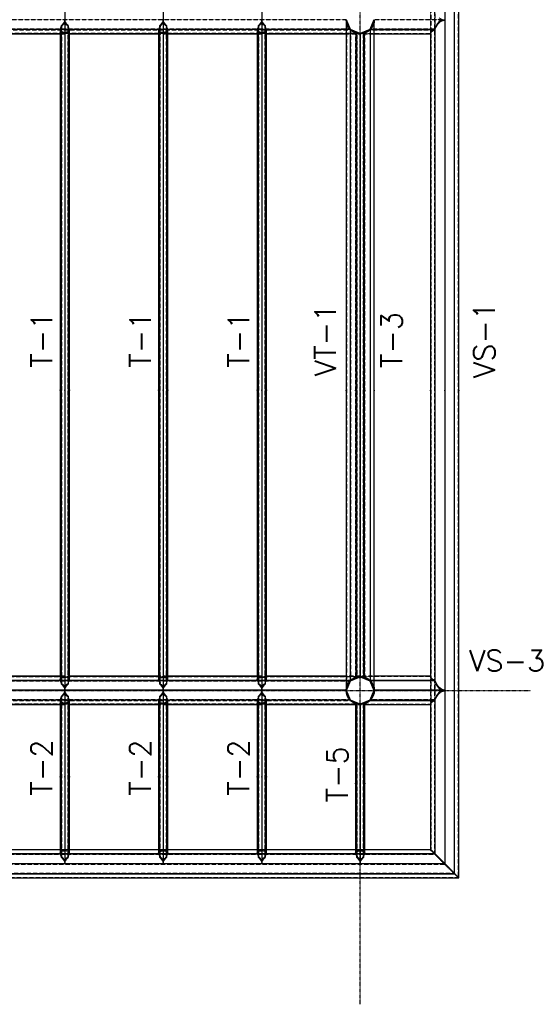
# Model space of a CAD drawing. Extents: x 463450 to 504470, y 98709 to 135344.
# Tile 17 of 20: x 479939 to 485435, y 119216 to 129712. Entities that reach past the tile are written whole.
import ezdxf
from ezdxf.enums import TextEntityAlignment as Align

# ---------------------------------------------------------------- set-up
doc = ezdxf.new("R2010")
doc.units = 0
doc.header["$LTSCALE"] = 10
doc.header["$MEASUREMENT"] = 0
doc.linetypes.add('DASHDOT', pattern=[1, 0.5, -0.25, 0, -0.25])
doc.linetypes.add('HIDDEN', pattern=[0.375, 0.25, -0.125])
doc.layers.get('0').update_dxf_attribs({"linetype": 'CONTINUOUS'})
for name, color, linetype in [('A', 2, 'DASHDOT'), ('FORIR', 4, 'CONTINUOUS'), ('G', 3, 'CONTINUOUS'), ('mark3d', 2, 'CONTINUOUS'), ('TR', 6, 'HIDDEN'), ('TXT1', 7, 'CONTINUOUS')]:
    doc.layers.add(name, color=color, linetype=linetype)
doc.styles.add('POS', font='ROMANS', dxfattribs={"width": 0.7})
doc.styles.get("Standard").update_dxf_attribs({"font": 'txt.shx', "width": 0.7, "oblique": 5})

# ---------------------------------------------------------------- blocks, each defined once
blk = doc.blocks.new('3D_INFOM')
blk.add_point((0, 0))
at = {"layer": 'FORIR', "flags": 1}
blk.add_attdef('MARK', (8, -4), '', height=5.26, dxfattribs=at)
blk = doc.blocks.new('3D_INFOTEXT')
blk.add_point((0, 0))
at = {"flags": 1}
for tag, p in [('MAR_PEZ', (7, 4)), ('POS_PEZ', (8, -4)), ('NOM_PRO', (8, -13)), ('LUN_PRO', (7, -22)), ('MAT_PRO', (8, -30)), ('HANDLE', (7, -39))]:
    blk.add_attdef(tag, p, '', height=5.26, dxfattribs=at)
blk = doc.blocks.new('mark3d1')
at = {"layer": 'mark3d', "color": 4, "style": 'POS'}
blk.add_attdef('MARK', text='', height=3, dxfattribs=at).set_placement((7.18, -1.23), align=Align.CENTER)

msp = doc.modelspace()

# ---------------------------------------------------------------- linework, layer by layer
at = {"layer": 'A'}
for p, q in [((483568.7, 119215.8), (483568.7, 134739.8)), ((464054.1, 122562.4), (485383.1, 122562.4))]:
    msp.add_line(p, q, dxfattribs=at)
at = {"layer": 'G'}
for p, q in [((484574.8, 120609.6), (484574.8, 131669.5)), ((484618.7, 120563.6), (484618.7, 131711.3)), ((480418.7, 131563.9), (480418.7, 122566.2)), ((481468.7, 131563.9), (481468.7, 122566.2)), ((482518.7, 131563.9), (482518.7, 122566.2)), ((484468.7, 131564.4), (484468.7, 120716.5)), ((480378.9, 129630.9), (480371.2, 129607.8)), ((480383.3, 129651.1), (480378.9, 129630.9)), ((480391, 129657.1), (480383.3, 129651.1)), ((480383.3, 122628.4), (480383.3, 129651.1)), ((480411.6, 129685.4), (480391, 129657.1)), ((480418.6, 129714.7), (480411.6, 129685.4)), ((480425.8, 129685.4), (480418.8, 129714.7)), ((480446.4, 129657.1), (480425.8, 129685.4)), ((480454.1, 129651.1), (480446.4, 129657.1)), ((480458.5, 129630.9), (480454.1, 129651.1)), ((480454.1, 129651.1), (480454.1, 122628.4)), ((480466.2, 129607.8), (480458.5, 129630.9)), ((481428.9, 129630.9), (481421.2, 129607.8)), ((481433.3, 129651.1), (481428.9, 129630.9)), ((481441, 129657.1), (481433.3, 129651.1)), ((481433.3, 122628.4), (481433.3, 129651.1)), ((481461.6, 129685.4), (481441, 129657.1)), ((481468.6, 129714.7), (481461.6, 129685.4)), ((481475.8, 129685.4), (481468.8, 129714.7)), ((481496.4, 129657.1), (481475.8, 129685.4)), ((481504.1, 129651.1), (481496.4, 129657.1)), ((481508.5, 129630.9), (481504.1, 129651.1)), ((481504.1, 129651.1), (481504.1, 122628.4)), ((481516.2, 129607.8), (481508.5, 129630.9)), ((482478.9, 129630.9), (482471.2, 129607.8)), ((482483.3, 129651.1), (482478.9, 129630.9)), ((482491, 129657.1), (482483.3, 129651.1)), ((482483.3, 122628.4), (482483.3, 129651.1)), ((482511.6, 129685.4), (482491, 129657.1)), ((482518.6, 129714.7), (482511.6, 129685.4)), ((482525.8, 129685.4), (482518.8, 129714.7)), ((482546.4, 129657.1), (482525.8, 129685.4)), ((482554.1, 129651.1), (482546.4, 129657.1)), ((482558.5, 129630.9), (482554.1, 129651.1)), ((482554.1, 129651.1), (482554.1, 122628.4)), ((482566.2, 129607.8), (482558.5, 129630.9)), ((483418.7, 129711.7), (483462.6, 129605.6)), ((483421.6, 129682.4), (483418.7, 129711.7)), ((483418.7, 129711.7), (483418.7, 122562.4)), ((483430.1, 129654.3), (483421.6, 129682.4)), ((483465.3, 129608.3), (483422.4, 129711.7)), ((483444, 129628.4), (483430.1, 129654.3)), ((483462.6, 129605.6), (483444, 129628.4)), ((483714.9, 129711.7), (483672.1, 129608.3)), ((483674.8, 129605.6), (483718.7, 129711.7)), ((483693.4, 129628.4), (483674.8, 129605.6)), ((483707.3, 129654.3), (483693.4, 129628.4)), ((483715.8, 129682.4), (483707.3, 129654.3)), ((483718.7, 129711.7), (483715.8, 129682.4)), ((483718.7, 122562.4), (483718.7, 129711.7)), ((484362.6, 129607.9), (484385.4, 129653.3)), ((484385.4, 129653.3), (484411.3, 129687.1)), ((484411.3, 129687.1), (484439.4, 129707.8)), ((484439.4, 129707.8), (484468.2, 129714.7)), ((483418.7, 129607.8), (468916.2, 129607.8)), ((479418.7, 129561.8), (480368.7, 129561.8)), ((480371.2, 129607.8), (480368.7, 129602.8)), ((480368.7, 129602.8), (480368.7, 122675.3)), ((480468.7, 129602.8), (480466.2, 129607.8)), ((480468.7, 122675.3), (480468.7, 129602.8)), ((480468.7, 129561.8), (481418.7, 129561.8)), ((481421.2, 129607.8), (481418.7, 129602.8)), ((481418.7, 129602.8), (481418.7, 122675.3)), ((481518.7, 129602.8), (481516.2, 129607.8)), ((481518.7, 122675.3), (481518.7, 129602.8)), ((481518.7, 129561.8), (482468.7, 129561.8)), ((482471.2, 129607.8), (482468.7, 129602.8)), ((482468.7, 129602.8), (482468.7, 122675.3)), ((482568.7, 129602.8), (482566.2, 129607.8)), ((482568.7, 122675.3), (482568.7, 129602.8)), ((482568.7, 129561.8), (483418.7, 129561.8)), ((483462.6, 129605.6), (483567.9, 129562)), ((483485.4, 129587), (483462.6, 129605.6)), ((483462.6, 129605.6), (483462.6, 122668)), ((483568.7, 129565.5), (483465.3, 129608.3)), ((483511.3, 129573.1), (483485.4, 129587)), ((483539.4, 129564.6), (483511.3, 129573.1)), ((483568.7, 129561.7), (483539.4, 129564.6)), ((483567.9, 129562), (483568.7, 129561.7)), ((483569.5, 129562), (483567.9, 129562)), ((483672.1, 129608.3), (483568.7, 129565.5)), ((483598, 129564.6), (483568.7, 129561.7)), ((483568.7, 129561.7), (483569.5, 129562)), ((483568.7, 129561.7), (483568.7, 122712)), ((483569.5, 129562), (483674.8, 129605.6)), ((483626.1, 129573.1), (483598, 129564.6)), ((483652, 129587), (483626.1, 129573.1)), ((483674.8, 129605.6), (483652, 129587)), ((483674.8, 129605.6), (483674.8, 122668)), ((484362.6, 129607.8), (483718.7, 129607.8)), ((483718.7, 129561.8), (484318.7, 129561.8)), ((484318.7, 129561.8), (484321.6, 129574.5)), ((484318.7, 129561.8), (484318.7, 122712.3)), ((484321.6, 129574.5), (484330.1, 129586.7)), ((484330.1, 129586.7), (484344, 129598)), ((484344, 129598), (484362.6, 129607.8)), ((484362.6, 129607.8), (484362.6, 129607.9)), ((484362.6, 129607.9), (484362.6, 122670.4)), ((480368.7, 122712.3), (479418.7, 122712.3)), ((481418.7, 122712.3), (480468.7, 122712.3)), ((482468.7, 122712.3), (481518.7, 122712.3)), ((483418.7, 122712.3), (482568.7, 122712.3)), ((483568.7, 122712), (483462.6, 122668)), ((483465.3, 122665.4), (483568.7, 122708.2)), ((483485.4, 122686.7), (483511.3, 122700.6)), ((483511.3, 122700.6), (483539.4, 122709.1)), ((483539.4, 122709.1), (483568.7, 122712)), ((483674.8, 122668), (483568.7, 122712)), ((483568.7, 122712), (483598, 122709.1)), ((483568.7, 122708.2), (483672.1, 122665.4)), ((483598, 122709.1), (483626.1, 122700.6)), ((483626.1, 122700.6), (483652, 122686.7)), ((484318.7, 122712.3), (483718.7, 122712.3)), ((484321.6, 122700.8), (484318.7, 122712.3)), ((484330.1, 122689.7), (484321.6, 122700.8)), ((479416.2, 122670.5), (480371.2, 122670.5)), ((480368.7, 122675.3), (480371.2, 122670.5)), ((480371.2, 122670.5), (480378.9, 122648.2)), ((480378.9, 122648.2), (480383.3, 122628.4)), ((480383.3, 122628.4), (480391, 122622.5)), ((480391, 122622.5), (480411.6, 122594.6)), ((480411.6, 122594.6), (480418.4, 122566.2)), ((480419, 122566.2), (480425.8, 122594.6)), ((480425.8, 122594.6), (480446.4, 122622.5)), ((480446.4, 122622.5), (480454.1, 122628.4)), ((480454.1, 122628.4), (480458.5, 122648.2)), ((480458.5, 122648.2), (480466.2, 122670.5)), ((480466.2, 122670.5), (480468.7, 122675.3)), ((480466.2, 122670.5), (481421.2, 122670.5)), ((481418.7, 122675.3), (481421.2, 122670.5)), ((481421.2, 122670.5), (481428.9, 122648.2)), ((481428.9, 122648.2), (481433.3, 122628.4)), ((481433.3, 122628.4), (481441, 122622.5)), ((481441, 122622.5), (481461.6, 122594.6)), ((481461.6, 122594.6), (481468.4, 122566.2)), ((481469, 122566.2), (481475.8, 122594.6)), ((481475.8, 122594.6), (481496.4, 122622.5)), ((481496.4, 122622.5), (481504.1, 122628.4)), ((481504.1, 122628.4), (481508.5, 122648.2)), ((481508.5, 122648.2), (481516.2, 122670.5)), ((481516.2, 122670.5), (481518.7, 122675.3)), ((481516.2, 122670.5), (482471.2, 122670.5)), ((482468.7, 122675.3), (482471.2, 122670.5)), ((482471.2, 122670.5), (482478.9, 122648.2)), ((482478.9, 122648.2), (482483.3, 122628.4)), ((482483.3, 122628.4), (482491, 122622.5)), ((482491, 122622.5), (482511.6, 122594.6)), ((482511.6, 122594.6), (482518.4, 122566.2)), ((482519, 122566.2), (482525.8, 122594.6)), ((482525.8, 122594.6), (482546.4, 122622.5)), ((482546.4, 122622.5), (482554.1, 122628.4)), ((482554.1, 122628.4), (482558.5, 122648.2)), ((482558.5, 122648.2), (482566.2, 122670.5)), ((482566.2, 122670.5), (482568.7, 122675.3)), ((482566.2, 122670.5), (483418.7, 122670.5)), ((483462.6, 122668), (483418.9, 122562.4)), ((483421.6, 122591.2), (483430.1, 122619.4)), ((483422.4, 122562), (483465.3, 122665.4)), ((483430.1, 122619.4), (483444, 122645.3)), ((483444, 122645.3), (483462.6, 122668)), ((483462.6, 122668), (483485.4, 122686.7)), ((483652, 122686.7), (483674.8, 122668)), ((483672.1, 122665.4), (483714.8, 122562.4)), ((483718.7, 122562), (483674.8, 122668)), ((483674.8, 122668), (483693.4, 122645.3)), ((483693.4, 122645.3), (483707.3, 122619.4)), ((483707.3, 122619.4), (483715.8, 122591.2)), ((483718.7, 122670.5), (484362.6, 122670.5)), ((484344, 122679.5), (484330.1, 122689.7)), ((484362.6, 122670.5), (484344, 122679.5)), ((484362.6, 122670.4), (484362.6, 122670.5)), ((484385.4, 122625.8), (484362.6, 122670.4)), ((484411.3, 122592.6), (484385.4, 122625.8)), ((484439.4, 122572.1), (484411.3, 122592.6)), ((480418.6, 122565.4), (479368.8, 122565.4)), ((480383.3, 122501.7), (480378.9, 122481.5)), ((480391, 122507.7), (480383.3, 122501.7)), ((480383.3, 120779.7), (480383.3, 122501.7)), ((480411.6, 122536), (480391, 122507.7)), ((480418.6, 122565.4), (480411.6, 122536)), ((480418.7, 122566.2), (480418.4, 122566.2)), ((480418.4, 122566.2), (480418.6, 122565.4)), ((480419, 122566.2), (480418.7, 122566.2)), ((480418.7, 122566.2), (480418.7, 120716.5)), ((480418.8, 122565.4), (480419, 122566.2)), ((480425.8, 122536), (480418.8, 122565.4)), ((481468.6, 122565.4), (480418.8, 122565.4)), ((480446.4, 122507.7), (480425.8, 122536)), ((480454.1, 122501.7), (480446.4, 122507.7)), ((480458.5, 122481.5), (480454.1, 122501.7)), ((480454.1, 122501.7), (480454.1, 120779.7)), ((481433.3, 122501.7), (481428.9, 122481.5)), ((481441, 122507.7), (481433.3, 122501.7)), ((481433.3, 120779.7), (481433.3, 122501.7)), ((481461.6, 122536), (481441, 122507.7)), ((481468.6, 122565.4), (481461.6, 122536)), ((481468.7, 122566.2), (481468.4, 122566.2)), ((481468.4, 122566.2), (481468.6, 122565.4)), ((481468.7, 122566.2), (481468.7, 120716.5)), ((481469, 122566.2), (481468.7, 122566.2)), ((481468.8, 122565.4), (481469, 122566.2)), ((481475.8, 122536), (481468.8, 122565.4)), ((482518.6, 122565.4), (481468.8, 122565.4)), ((481496.4, 122507.7), (481475.8, 122536)), ((481504.1, 122501.7), (481496.4, 122507.7)), ((481508.5, 122481.5), (481504.1, 122501.7)), ((481504.1, 122501.7), (481504.1, 120779.7)), ((482483.3, 122501.7), (482478.9, 122481.5)), ((482491, 122507.7), (482483.3, 122501.7)), ((482483.3, 120779.7), (482483.3, 122501.7)), ((482511.6, 122536), (482491, 122507.7)), ((482518.6, 122565.4), (482511.6, 122536)), ((482518.7, 122566.2), (482518.4, 122566.2)), ((482518.4, 122566.2), (482518.6, 122565.4)), ((482519, 122566.2), (482518.7, 122566.2)), ((482518.7, 122566.2), (482518.7, 120716.5)), ((482518.8, 122565.4), (482519, 122566.2)), ((482525.8, 122536), (482518.8, 122565.4)), ((483418.7, 122565.4), (482518.8, 122565.4)), ((482546.4, 122507.7), (482525.8, 122536)), ((482554.1, 122501.7), (482546.4, 122507.7)), ((482558.5, 122481.5), (482554.1, 122501.7)), ((482554.1, 122501.7), (482554.1, 120779.7)), ((483418.7, 122562.4), (483421.6, 122591.2)), ((483418.9, 122562.4), (483418.7, 122562)), ((483418.7, 122562), (483418.7, 122562.4)), ((483418.7, 122562.4), (483418.7, 122562.4)), ((483418.7, 122562.4), (483418.7, 122562.4)), ((483418.7, 122562), (483462.6, 122455.9)), ((483421.6, 122532.7), (483418.7, 122562)), ((483430.1, 122504.6), (483421.6, 122532.7)), ((483465.3, 122458.6), (483422.4, 122562)), ((483444, 122478.6), (483430.1, 122504.6)), ((483714.9, 122562), (483672.1, 122458.6)), ((483674.8, 122455.9), (483718.7, 122562)), ((483707.3, 122504.6), (483693.4, 122478.6)), ((483715.8, 122532.7), (483707.3, 122504.6)), ((483714.8, 122562.4), (483714.9, 122562)), ((483715.8, 122591.2), (483718.7, 122562.4)), ((483718.7, 122562), (483715.8, 122532.7)), ((484468.2, 122565.4), (483718.7, 122565.4)), ((483718.7, 122562.4), (483718.7, 122562)), ((483718.7, 122562.4), (483718.7, 122562.4)), ((483718.7, 122562.4), (483718.7, 122562.4)), ((484362.6, 122458.5), (484385.4, 122503.9)), ((484385.4, 122503.9), (484411.3, 122537.7)), ((484411.3, 122537.7), (484439.4, 122558.5)), ((484468.2, 122565.4), (484439.4, 122572.1)), ((484439.4, 122558.5), (484468.2, 122565.4)), ((480371.2, 122458.4), (479416.2, 122458.4)), ((479418.7, 122412.4), (480368.7, 122412.4)), ((480371.2, 122458.4), (480368.7, 122453.4)), ((480368.7, 122453.4), (480368.7, 120826.6)), ((480378.9, 122481.5), (480371.2, 122458.4)), ((480466.2, 122458.4), (480458.5, 122481.5)), ((480468.7, 122453.4), (480466.2, 122458.4)), ((481421.2, 122458.4), (480466.2, 122458.4)), ((480468.7, 120826.6), (480468.7, 122453.4)), ((480468.7, 122412.4), (481418.7, 122412.4)), ((481421.2, 122458.4), (481418.7, 122453.4)), ((481418.7, 122453.4), (481418.7, 120826.6)), ((481428.9, 122481.5), (481421.2, 122458.4)), ((481516.2, 122458.4), (481508.5, 122481.5)), ((481518.7, 122453.4), (481516.2, 122458.4)), ((482471.2, 122458.4), (481516.2, 122458.4)), ((481518.7, 120826.6), (481518.7, 122453.4)), ((481518.7, 122412.4), (482468.7, 122412.4)), ((482471.2, 122458.4), (482468.7, 122453.4)), ((482468.7, 122453.4), (482468.7, 120826.6)), ((482478.9, 122481.5), (482471.2, 122458.4)), ((482566.2, 122458.4), (482558.5, 122481.5)), ((482568.7, 122453.4), (482566.2, 122458.4)), ((483460.6, 122458.4), (482566.2, 122458.4)), ((482568.7, 120826.6), (482568.7, 122453.4)), ((482568.7, 122412.4), (483518.7, 122412.4)), ((483460.6, 122458.4), (483444, 122478.6)), ((483462.6, 122455.9), (483460.6, 122458.4)), ((483462.6, 122455.9), (483567.1, 122412.7)), ((483485.4, 122437.3), (483462.6, 122455.9)), ((483568.7, 122415.7), (483465.3, 122458.6)), ((483511.3, 122423.4), (483485.4, 122437.3)), ((483518.7, 122421.2), (483511.3, 122423.4)), ((483533.3, 122416.7), (483518.7, 122421.2)), ((483518.7, 122421.2), (483518.7, 120826.6)), ((483539.4, 122414.9), (483533.3, 122416.7)), ((483533.3, 120779.7), (483533.3, 122416.7)), ((483568.7, 122412), (483539.4, 122414.9)), ((483567.1, 122412.7), (483568.7, 122412)), ((483570.3, 122412.7), (483567.1, 122412.7)), ((483672.1, 122458.6), (483568.7, 122415.7)), ((483598, 122414.9), (483568.7, 122412)), ((483568.7, 122412), (483570.3, 122412.7)), ((483568.7, 122412), (483568.7, 120716.5)), ((483570.3, 122412.7), (483674.8, 122455.9)), ((483604.1, 122416.7), (483598, 122414.9)), ((483618.7, 122421.2), (483604.1, 122416.7)), ((483604.1, 122416.7), (483604.1, 120779.7)), ((483626.1, 122423.4), (483618.7, 122421.2)), ((483618.7, 120826.6), (483618.7, 122421.2)), ((483618.7, 122412.4), (484318.7, 122412.4)), ((483652, 122437.3), (483626.1, 122423.4)), ((483674.8, 122455.9), (483652, 122437.3)), ((483676.8, 122458.4), (483674.8, 122455.9)), ((483693.4, 122478.6), (483676.8, 122458.4)), ((484362.6, 122458.4), (483676.8, 122458.4)), ((484318.7, 122412.4), (484321.6, 122425.1)), ((484318.7, 122412.4), (484318.7, 120863.5)), ((484321.6, 122425.1), (484330.1, 122437.3)), ((484330.1, 122437.3), (484344, 122448.6)), ((484344, 122448.6), (484362.6, 122458.4)), ((484362.6, 122458.4), (484362.6, 122458.5)), ((484362.6, 122458.5), (484362.6, 120821.7)), ((479416.2, 120821.7), (480371.2, 120821.7)), ((480368.7, 120863.5), (479418.7, 120863.5)), ((480368.7, 120826.6), (480371.2, 120821.7)), ((480371.2, 120821.7), (480378.9, 120799.3)), ((480458.5, 120799.3), (480466.2, 120821.7)), ((480466.2, 120821.7), (480468.7, 120826.6)), ((480466.2, 120821.7), (481421.2, 120821.7)), ((481418.7, 120863.5), (480468.7, 120863.5)), ((481418.7, 120826.6), (481421.2, 120821.7)), ((481421.2, 120821.7), (481428.9, 120799.3)), ((481508.5, 120799.3), (481516.2, 120821.7)), ((481516.2, 120821.7), (481518.7, 120826.6)), ((481516.2, 120821.7), (482471.2, 120821.7)), ((482468.7, 120863.5), (481518.7, 120863.5)), ((482468.7, 120826.6), (482471.2, 120821.7)), ((482471.2, 120821.7), (482478.9, 120799.3)), ((482558.5, 120799.3), (482566.2, 120821.7)), ((482566.2, 120821.7), (482568.7, 120826.6)), ((482566.2, 120821.7), (483521.2, 120821.7)), ((483518.7, 120863.5), (482568.7, 120863.5)), ((483518.7, 120826.6), (483521.2, 120821.7)), ((483521.2, 120821.7), (483528.9, 120799.3)), ((483608.5, 120799.3), (483616.2, 120821.7)), ((483616.2, 120821.7), (483618.7, 120826.6)), ((483616.2, 120821.7), (484362.6, 120821.7)), ((484318.7, 120863.5), (483618.7, 120863.5)), ((484318.7, 120863.5), (484362.6, 120821.7)), ((484362.6, 120821.7), (484318.7, 120863.5)), ((484362.6, 120821.7), (484468.7, 120716.5)), ((484468.7, 120716.5), (484362.6, 120821.7)), ((466918.7, 120716.5), (484468.7, 120716.5)), ((480378.9, 120799.3), (480383.3, 120779.7)), ((480383.3, 120779.7), (480391.1, 120773.7)), ((480391.1, 120773.7), (480411.7, 120745.7)), ((480411.7, 120745.7), (480418.7, 120716.5)), ((480418.7, 120716.5), (480425.7, 120745.7)), ((480425.7, 120745.7), (480446.3, 120773.7)), ((480446.3, 120773.7), (480454.1, 120779.7)), ((480454.1, 120779.7), (480458.5, 120799.3)), ((481428.9, 120799.3), (481433.3, 120779.7)), ((481433.3, 120779.7), (481441.1, 120773.7)), ((481441.1, 120773.7), (481461.7, 120745.7)), ((481461.7, 120745.7), (481468.7, 120716.5)), ((481468.7, 120716.5), (481475.7, 120745.7)), ((481475.7, 120745.7), (481496.3, 120773.7)), ((481496.3, 120773.7), (481504.1, 120779.7)), ((481504.1, 120779.7), (481508.5, 120799.3)), ((482478.9, 120799.3), (482483.3, 120779.7)), ((482483.3, 120779.7), (482491.1, 120773.7)), ((482491.1, 120773.7), (482511.7, 120745.7)), ((482511.7, 120745.7), (482518.7, 120716.5)), ((482518.7, 120716.5), (482525.7, 120745.7)), ((482525.7, 120745.7), (482546.3, 120773.7)), ((482546.3, 120773.7), (482554.1, 120779.7)), ((482554.1, 120779.7), (482558.5, 120799.3)), ((483528.9, 120799.3), (483533.3, 120779.7)), ((483533.3, 120779.7), (483541.1, 120773.7)), ((483541.1, 120773.7), (483561.7, 120745.7)), ((483561.7, 120745.7), (483568.7, 120716.5)), ((483568.7, 120716.5), (483575.7, 120745.7)), ((483575.7, 120745.7), (483596.3, 120773.7)), ((483596.3, 120773.7), (483604.1, 120779.7)), ((483604.1, 120779.7), (483608.5, 120799.3)), ((484468.7, 120716.5), (484574.8, 120609.6)), ((484574.8, 120609.6), (484468.7, 120716.5)), ((466812.6, 120609.6), (484574.8, 120609.6)), ((484574.8, 120609.6), (484583.4, 120600.5)), ((484618.7, 120563.6), (484574.8, 120609.6)), ((484618.7, 120563.6), (484583.4, 120600.5)), ((466768.7, 120563.6), (484618.7, 120563.6))]:
    msp.add_line(p, q, dxfattribs=at)
at = {"layer": 'TR'}
for p, q in [((484572.9, 120611.4), (484572.9, 131667.6)), ((484616, 120566.2), (484616, 131708.7)), ((484321.3, 131414.1), (484321.3, 120860.9)), ((484364.5, 120819.8), (484364.5, 131459.3)), ((484318.7, 129861.7), (484318.7, 129561.8)), ((484362.6, 129819.8), (484362.6, 129607.9)), ((484439.4, 129709.5), (484411.3, 129730.2)), ((483419, 129708.7), (466918.7, 129708.7)), ((483419, 129708.9), (466959.2, 129708.9)), ((480383.7, 129630.9), (480375.9, 129607.8)), ((480386.7, 129644.8), (480383.7, 129630.9)), ((480402.5, 129657.1), (480386.7, 129644.8)), ((480386.7, 122634.6), (480386.7, 129644.8)), ((480418.7, 129679.4), (480402.5, 129657.1)), ((480434.9, 129657.1), (480418.7, 129679.4)), ((480450.7, 129644.8), (480434.9, 129657.1)), ((480450.7, 129644.8), (480450.7, 122634.6)), ((480453.7, 129630.9), (480450.7, 129644.8)), ((480461.5, 129607.8), (480453.7, 129630.9)), ((481433.7, 129630.9), (481425.9, 129607.8)), ((481436.7, 129644.8), (481433.7, 129630.9)), ((481452.5, 129657.1), (481436.7, 129644.8)), ((481436.7, 122634.6), (481436.7, 129644.8)), ((481468.7, 129679.4), (481452.5, 129657.1)), ((481484.9, 129657.1), (481468.7, 129679.4)), ((481500.7, 129644.8), (481484.9, 129657.1)), ((481500.7, 129644.8), (481500.7, 122634.6)), ((481503.7, 129630.9), (481500.7, 129644.8)), ((481511.5, 129607.8), (481503.7, 129630.9)), ((482483.7, 129630.9), (482475.9, 129607.8)), ((482486.7, 129644.8), (482483.7, 129630.9)), ((482502.5, 129657.1), (482486.7, 129644.8)), ((482486.7, 122634.6), (482486.7, 129644.8)), ((482518.7, 129679.4), (482502.5, 129657.1)), ((482534.9, 129657.1), (482518.7, 129679.4)), ((482550.7, 129644.8), (482534.9, 129657.1)), ((482550.7, 129644.8), (482550.7, 122634.6)), ((482553.7, 129630.9), (482550.7, 129644.8)), ((482561.5, 129607.8), (482553.7, 129630.9)), ((483421.3, 129684.8), (483421.3, 122588.9)), ((483693.4, 129628.4), (483676.5, 129607.8)), ((483707.3, 129654.3), (483693.4, 129628.4)), ((483716, 122588.9), (483716, 129684.8)), ((484442.3, 129708.8), (483718.4, 129708.8)), ((484468.7, 129708.7), (483718.4, 129708.7)), ((484362.6, 129614.3), (484385.4, 129659.7)), ((484362.6, 129609.9), (484385.4, 129654.5)), ((484362.7, 129603.6), (484385.4, 129648.1)), ((484385.4, 129659.7), (484411.3, 129693.5)), ((484385.4, 129654.5), (484411.3, 129687.7)), ((484385.4, 129648.1), (484411.3, 129681.3)), ((484411.3, 129693.5), (484439.4, 129714.2)), ((484411.3, 129687.7), (484439.4, 129708.1)), ((484411.3, 129681.3), (484439.4, 129701.7)), ((484468.7, 129708.8), (484439.4, 129715.9)), ((484442.3, 129708.8), (484439.4, 129709.5)), ((484439.4, 129708.1), (484442.3, 129708.8)), ((484439.4, 129701.7), (484468.7, 129708.6)), ((467024.7, 129603.6), (483465.2, 129603.6)), ((467028.4, 129608.1), (483460.6, 129608.1)), ((483457.2, 129612.2), (467028.5, 129612.2)), ((467068.7, 129568.1), (483527.8, 129568.1)), ((480375.6, 129588.7), (480368.7, 129602.8)), ((480368.7, 129561.8), (480468.7, 129561.8)), ((480375.9, 129607.8), (480373.4, 129602.8)), ((480380.4, 129588.7), (480373.4, 129602.8)), ((480373.4, 129602.8), (480373.4, 122675.3)), ((480383.3, 129578.4), (480375.6, 129588.7)), ((480386.7, 129580.2), (480380.4, 129588.7)), ((480400.9, 129574.3), (480383.3, 129578.4)), ((480412.4, 129574.3), (480386.7, 129580.2)), ((480418.7, 129572), (480400.9, 129574.3)), ((480418.7, 129573.5), (480412.4, 129574.3)), ((480436.5, 129574.3), (480418.7, 129572)), ((480425, 129574.3), (480418.7, 129573.5)), ((480450.7, 129580.2), (480425, 129574.3)), ((480454.1, 129578.4), (480436.5, 129574.3)), ((480457, 129588.7), (480450.7, 129580.2)), ((480461.8, 129588.7), (480454.1, 129578.4)), ((480463.9, 129602.8), (480457, 129588.7)), ((480463.9, 129602.8), (480461.5, 129607.8)), ((480468.7, 129602.8), (480461.8, 129588.7)), ((480463.9, 122675.3), (480463.9, 129602.8)), ((481425.6, 129588.7), (481418.7, 129602.8)), ((481418.7, 129561.8), (481518.7, 129561.8)), ((481425.9, 129607.8), (481423.4, 129602.8)), ((481430.4, 129588.7), (481423.4, 129602.8)), ((481423.4, 129602.8), (481423.4, 122675.3)), ((481433.3, 129578.4), (481425.6, 129588.7)), ((481436.7, 129580.2), (481430.4, 129588.7)), ((481450.9, 129574.3), (481433.3, 129578.4)), ((481462.4, 129574.3), (481436.7, 129580.2)), ((481468.7, 129572), (481450.9, 129574.3)), ((481468.7, 129573.5), (481462.4, 129574.3)), ((481486.5, 129574.3), (481468.7, 129572)), ((481475, 129574.3), (481468.7, 129573.5)), ((481500.7, 129580.2), (481475, 129574.3)), ((481504.1, 129578.4), (481486.5, 129574.3)), ((481507, 129588.7), (481500.7, 129580.2)), ((481511.8, 129588.7), (481504.1, 129578.4)), ((481513.9, 129602.8), (481507, 129588.7)), ((481513.9, 129602.8), (481511.5, 129607.8)), ((481518.7, 129602.8), (481511.8, 129588.7)), ((481513.9, 122675.3), (481513.9, 129602.8)), ((482475.6, 129588.7), (482468.7, 129602.8)), ((482468.7, 129561.8), (482568.7, 129561.8)), ((482475.9, 129607.8), (482473.4, 129602.8)), ((482480.4, 129588.7), (482473.4, 129602.8)), ((482473.4, 129602.8), (482473.4, 122675.3)), ((482483.3, 129578.4), (482475.6, 129588.7)), ((482486.7, 129580.2), (482480.4, 129588.7)), ((482500.9, 129574.3), (482483.3, 129578.4)), ((482512.4, 129574.3), (482486.7, 129580.2)), ((482518.7, 129572), (482500.9, 129574.3)), ((482518.7, 129573.5), (482512.4, 129574.3)), ((482536.5, 129574.3), (482518.7, 129572)), ((482525, 129574.3), (482518.7, 129573.5)), ((482550.7, 129580.2), (482525, 129574.3)), ((482554.1, 129578.4), (482536.5, 129574.3)), ((482557, 129588.7), (482550.7, 129580.2)), ((482561.8, 129588.7), (482554.1, 129578.4)), ((482563.9, 129602.8), (482557, 129588.7)), ((482563.9, 129602.8), (482561.5, 129607.8)), ((482568.7, 129602.8), (482561.8, 129588.7)), ((482563.9, 122675.3), (482563.9, 129602.8)), ((483460.9, 129607.8), (483418.7, 129607.8)), ((483418.7, 129561.8), (483523.4, 129561.8)), ((483460.9, 129607.8), (483457.2, 129612.2)), ((483462.6, 129605.6), (483460.9, 129607.8)), ((483485.4, 129587), (483462.6, 129605.6)), ((483464.5, 129604.1), (483464.5, 122669.6)), ((483511.3, 129573.1), (483485.4, 129587)), ((483518.7, 129570.9), (483511.3, 129573.1)), ((483533.3, 129566.4), (483518.7, 129570.9)), ((483518.7, 129570.9), (483518.7, 122702.8)), ((483523.4, 129569.4), (483523.4, 122704.2)), ((483523.4, 129561.8), (483568.1, 129561.8)), ((483539.4, 129564.6), (483533.3, 129566.4)), ((483533.3, 122707.2), (483533.3, 129566.4)), ((483536.7, 122708.3), (483536.7, 129565.4)), ((483568.7, 129561.7), (483539.4, 129564.6)), ((483598, 129564.6), (483568.7, 129561.7)), ((483598, 129564.6), (483569.2, 129561.8)), ((483569.2, 129561.8), (483718.7, 129561.8)), ((483596.1, 129564.4), (484318.7, 129564.4)), ((483626.1, 129573.1), (483598, 129564.6)), ((483604.1, 129566.4), (483598, 129564.6)), ((483600.7, 129565.4), (483600.7, 122708.3)), ((483600.7, 129565.4), (483600.7, 122708.3)), ((483618.7, 129570.9), (483604.1, 129566.4)), ((483604.1, 129566.4), (483604.1, 122707.2)), ((483604.1, 129566.4), (483604.1, 122707.2)), ((483613.9, 122704.2), (483613.9, 129569.4)), ((483618.7, 122702.8), (483618.7, 129570.9)), ((483652, 129587), (483626.1, 129573.1)), ((483674.8, 129605.6), (483652, 129587)), ((483672.2, 129603.6), (484362.7, 129603.6)), ((483672.9, 129604.1), (483672.9, 122669.6)), ((483674.6, 129605.5), (484361.1, 129605.5)), ((483676.5, 129607.8), (483674.8, 129605.6)), ((483718.7, 129607.8), (483676.5, 129607.8)), ((484361.1, 129609.6), (483678, 129609.6)), ((484318.7, 129564.4), (484321.6, 129577.1)), ((484318.7, 129564.4), (484321.6, 129575.9)), ((484318.7, 129561.8), (484321.6, 129573.3)), ((484318.7, 129564.4), (484318.7, 129564.4)), ((484318.7, 129564.4), (484318.7, 129561.8)), ((484318.7, 129561.8), (484318.7, 129561.8)), ((484321.6, 129577.1), (484330.1, 129589.4)), ((484321.6, 129575.9), (484330.1, 129587)), ((484321.6, 129573.3), (484330.1, 129584.4)), ((484330.1, 129589.4), (484344, 129600.6)), ((484330.1, 129587), (484344, 129597.2)), ((484330.1, 129584.4), (484344, 129594.6)), ((484344, 129600.6), (484361.1, 129609.6)), ((484344, 129597.2), (484361.1, 129605.5)), ((484344, 129594.6), (484362.6, 129603.6)), ((484361.1, 129609.6), (484362.6, 129614.3)), ((484361.1, 129605.5), (484362.6, 129609.9)), ((484362.6, 129603.6), (484362.7, 129603.6)), ((483529.1, 122706), (467068.7, 122706)), ((480468.7, 122712.3), (480368.7, 122712.3)), ((480375.6, 122688.7), (480383.3, 122698.3)), ((480383.3, 122698.3), (480400.9, 122702.1)), ((480386.7, 122696.6), (480412.4, 122702.1)), ((480400.9, 122702.1), (480418.7, 122704.1)), ((480412.4, 122702.1), (480418.7, 122702.8)), ((480418.7, 122704.1), (480436.5, 122702.1)), ((480418.7, 122702.8), (480425, 122702.1)), ((480425, 122702.1), (480450.7, 122696.6)), ((480436.5, 122702.1), (480454.1, 122698.3)), ((480454.1, 122698.3), (480461.8, 122688.7)), ((481518.7, 122712.3), (481418.7, 122712.3)), ((481425.6, 122688.7), (481433.3, 122698.3)), ((481433.3, 122698.3), (481450.9, 122702.1)), ((481436.7, 122696.6), (481462.4, 122702.1)), ((481450.9, 122702.1), (481468.7, 122704.1)), ((481462.4, 122702.1), (481468.7, 122702.8)), ((481468.7, 122704.1), (481486.5, 122702.1)), ((481468.7, 122702.8), (481475, 122702.1)), ((481475, 122702.1), (481500.7, 122696.6)), ((481486.5, 122702.1), (481504.1, 122698.3)), ((481504.1, 122698.3), (481511.8, 122688.7)), ((482568.7, 122712.3), (482468.7, 122712.3)), ((482475.6, 122688.7), (482483.3, 122698.3)), ((482483.3, 122698.3), (482500.9, 122702.1)), ((482486.7, 122696.6), (482512.4, 122702.1)), ((482500.9, 122702.1), (482518.7, 122704.1)), ((482512.4, 122702.1), (482518.7, 122702.8)), ((482518.7, 122704.1), (482536.5, 122702.1)), ((482518.7, 122702.8), (482525, 122702.1)), ((482525, 122702.1), (482550.7, 122696.6)), ((482536.5, 122702.1), (482554.1, 122698.3)), ((482554.1, 122698.3), (482561.8, 122688.7)), ((483568.7, 122712.3), (483418.7, 122712.3)), ((483518.7, 122702.8), (483533.3, 122707.2)), ((483533.3, 122707.2), (483539.4, 122709.1)), ((483539.4, 122709.1), (483568.7, 122712)), ((483718.7, 122712.3), (483568.7, 122712.3)), ((483568.7, 122712), (483598, 122709.1)), ((484318.7, 122709.7), (483592.1, 122709.7)), ((483598, 122709.1), (483604.1, 122707.2)), ((483604.1, 122707.2), (483618.7, 122702.8)), ((483618.7, 122702.8), (483626.1, 122700.6)), ((483626.1, 122700.6), (483652, 122686.7)), ((484321.6, 122699.6), (484318.7, 122712.3)), ((484318.7, 122712.3), (484318.7, 122412.4)), ((484318.7, 122712.3), (484318.7, 122712.3)), ((484318.7, 122712.3), (484318.7, 122709.7)), ((484321.6, 122698.1), (484318.7, 122709.7)), ((484321.6, 122697), (484318.7, 122709.7)), ((484318.7, 122709.7), (484318.7, 122709.7)), ((484330.1, 122687.4), (484321.6, 122699.6)), ((484330.1, 122687), (484321.6, 122698.1)), ((484330.1, 122684.8), (484321.6, 122697)), ((483461.2, 122666.3), (467024.7, 122666.3)), ((483457.6, 122661.9), (467028.4, 122661.9)), ((467028.5, 122665.9), (483460.9, 122665.9)), ((480368.7, 122675.3), (480375.6, 122688.7)), ((480371.2, 122670.5), (480466.2, 122670.5)), ((480373.4, 122675.3), (480380.4, 122688.7)), ((480373.4, 122675.3), (480375.9, 122670.5)), ((480375.9, 122670.5), (480383.7, 122648.2)), ((480380.4, 122688.7), (480386.7, 122696.6)), ((480383.7, 122648.2), (480386.7, 122634.6)), ((480386.7, 122634.6), (480402.5, 122622.5)), ((480402.5, 122622.5), (480418.7, 122600.5)), ((480418.7, 122600.5), (480434.9, 122622.5)), ((480434.9, 122622.5), (480450.7, 122634.6)), ((480450.7, 122696.6), (480457, 122688.7)), ((480450.7, 122634.6), (480453.7, 122648.2)), ((480453.7, 122648.2), (480461.5, 122670.5)), ((480457, 122688.7), (480463.9, 122675.3)), ((480461.5, 122670.5), (480463.9, 122675.3)), ((480461.8, 122688.7), (480468.7, 122675.3)), ((481418.7, 122675.3), (481425.6, 122688.7)), ((481421.2, 122670.5), (481516.2, 122670.5)), ((481423.4, 122675.3), (481430.4, 122688.7)), ((481423.4, 122675.3), (481425.9, 122670.5)), ((481425.9, 122670.5), (481433.7, 122648.2)), ((481430.4, 122688.7), (481436.7, 122696.6)), ((481433.7, 122648.2), (481436.7, 122634.6)), ((481436.7, 122634.6), (481452.5, 122622.5)), ((481452.5, 122622.5), (481468.7, 122600.5)), ((481468.7, 122600.5), (481484.9, 122622.5)), ((481484.9, 122622.5), (481500.7, 122634.6)), ((481500.7, 122696.6), (481507, 122688.7)), ((481500.7, 122634.6), (481503.7, 122648.2)), ((481503.7, 122648.2), (481511.5, 122670.5)), ((481507, 122688.7), (481513.9, 122675.3)), ((481511.5, 122670.5), (481513.9, 122675.3)), ((481511.8, 122688.7), (481518.7, 122675.3)), ((482468.7, 122675.3), (482475.6, 122688.7)), ((482471.2, 122670.5), (482566.2, 122670.5)), ((482473.4, 122675.3), (482480.4, 122688.7)), ((482473.4, 122675.3), (482475.9, 122670.5)), ((482475.9, 122670.5), (482483.7, 122648.2)), ((482480.4, 122688.7), (482486.7, 122696.6)), ((482483.7, 122648.2), (482486.7, 122634.6)), ((482486.7, 122634.6), (482502.5, 122622.5)), ((482502.5, 122622.5), (482518.7, 122600.5)), ((482518.7, 122600.5), (482534.9, 122622.5)), ((482534.9, 122622.5), (482550.7, 122634.6)), ((482550.7, 122696.6), (482557, 122688.7)), ((482550.7, 122634.6), (482553.7, 122648.2)), ((482553.7, 122648.2), (482561.5, 122670.5)), ((482557, 122688.7), (482563.9, 122675.3)), ((482561.5, 122670.5), (482563.9, 122675.3)), ((482561.8, 122688.7), (482568.7, 122675.3)), ((483418.7, 122670.5), (483465.6, 122670.5)), ((483462.6, 122668), (483464.5, 122669.6)), ((483652, 122686.7), (483671.7, 122670.5)), ((483671.7, 122670.5), (483674.8, 122668)), ((483671.7, 122670.5), (483718.7, 122670.5)), ((483674.1, 122668.6), (484361.1, 122668.6)), ((484362.7, 122666.3), (483676.2, 122666.3)), ((484361.1, 122664.4), (483677.7, 122664.4)), ((484344, 122676.2), (484330.1, 122687.4)), ((484344, 122676.8), (484330.1, 122687)), ((484344, 122673.5), (484330.1, 122684.8)), ((484361.1, 122668.6), (484344, 122676.8)), ((484362.6, 122666.3), (484344, 122676.2)), ((484361.1, 122664.4), (484344, 122673.5)), ((484362.6, 122664), (484361.1, 122668.6)), ((484362.6, 122660), (484361.1, 122664.4)), ((484362.6, 122670.4), (484362.6, 122458.5)), ((484362.7, 122666.3), (484362.6, 122666.3)), ((484385.4, 122619.4), (484362.6, 122664)), ((484385.4, 122614.6), (484362.6, 122660)), ((484385.4, 122621), (484362.7, 122666.3)), ((484411.3, 122587.3), (484385.4, 122621)), ((484411.3, 122586.2), (484385.4, 122619.4)), ((484411.3, 122580.9), (484385.4, 122614.6)), ((483419, 122559.4), (466918.7, 122559.4)), ((483418.9, 122559.5), (466959.2, 122559.5)), ((483419, 122565.2), (466959.5, 122565.2)), ((480386.7, 122495.4), (480383.7, 122481.5)), ((480402.5, 122507.7), (480386.7, 122495.4)), ((480386.7, 120785.9), (480386.7, 122495.4)), ((480418.7, 122530), (480402.5, 122507.7)), ((480418.4, 122566.2), (480419, 122566.2)), ((480418.8, 122565.4), (480418.6, 122565.4)), ((480434.9, 122507.7), (480418.7, 122530)), ((480450.7, 122495.4), (480434.9, 122507.7)), ((480450.7, 122495.4), (480450.7, 120785.9)), ((480453.7, 122481.5), (480450.7, 122495.4)), ((481436.7, 122495.4), (481433.7, 122481.5)), ((481452.5, 122507.7), (481436.7, 122495.4)), ((481436.7, 120785.9), (481436.7, 122495.4)), ((481468.7, 122530), (481452.5, 122507.7)), ((481468.4, 122566.2), (481469, 122566.2)), ((481468.8, 122565.4), (481468.6, 122565.4)), ((481484.9, 122507.7), (481468.7, 122530)), ((481500.7, 122495.4), (481484.9, 122507.7)), ((481500.7, 122495.4), (481500.7, 120785.9)), ((481503.7, 122481.5), (481500.7, 122495.4)), ((482486.7, 122495.4), (482483.7, 122481.5)), ((482502.5, 122507.7), (482486.7, 122495.4)), ((482486.7, 120785.9), (482486.7, 122495.4)), ((482518.7, 122530), (482502.5, 122507.7)), ((482518.4, 122566.2), (482519, 122566.2)), ((482518.8, 122565.4), (482518.6, 122565.4)), ((482534.9, 122507.7), (482518.7, 122530)), ((482550.7, 122495.4), (482534.9, 122507.7)), ((482550.7, 122495.4), (482550.7, 120785.9)), ((482553.7, 122481.5), (482550.7, 122495.4)), ((483419, 122565.4), (483418.7, 122565.4)), ((483718.7, 122565.4), (483718.4, 122565.4)), ((484441.3, 122565.3), (483718.4, 122565.3)), ((484468.7, 122559.4), (483718.4, 122559.4)), ((484442.3, 122559.4), (483718.4, 122559.4)), ((484362.6, 122464.9), (484385.4, 122510.3)), ((484362.6, 122460.5), (484385.4, 122505.1)), ((484362.7, 122454.2), (484385.4, 122498.7)), ((484385.4, 122510.3), (484411.3, 122544.1)), ((484385.4, 122505.1), (484411.3, 122538.3)), ((484385.4, 122498.7), (484411.3, 122531.9)), ((484439.4, 122566.5), (484411.3, 122587.3)), ((484439.4, 122565.7), (484411.3, 122586.2)), ((484439.4, 122560.1), (484411.3, 122580.9)), ((484411.3, 122544.1), (484439.4, 122564.9)), ((484411.3, 122538.3), (484439.4, 122558.7)), ((484411.3, 122531.9), (484439.4, 122552.3)), ((484468.7, 122559.5), (484439.4, 122566.5)), ((484441.3, 122565.3), (484439.4, 122565.7)), ((484439.4, 122564.9), (484441.3, 122565.3)), ((484442.3, 122559.4), (484439.4, 122560.1)), ((484439.4, 122558.7), (484442.3, 122559.4)), ((484439.4, 122552.3), (484468.7, 122559.2)), ((467024.7, 122454.2), (483464.7, 122454.2)), ((467028.4, 122458.8), (483460.3, 122458.8)), ((483457, 122462.8), (467028.5, 122462.8)), ((467068.7, 122418.7), (483523.4, 122418.7)), ((480375.6, 122439.3), (480368.7, 122453.4)), ((480368.7, 122412.4), (480468.7, 122412.4)), ((480466.2, 122458.4), (480371.2, 122458.4)), ((480375.9, 122458.4), (480373.4, 122453.4)), ((480380.4, 122439.3), (480373.4, 122453.4)), ((480373.4, 122453.4), (480373.4, 120826.6)), ((480383.3, 122429), (480375.6, 122439.3)), ((480383.7, 122481.5), (480375.9, 122458.4)), ((480386.7, 122430.9), (480380.4, 122439.3)), ((480400.9, 122424.9), (480383.3, 122429)), ((480412.4, 122424.9), (480386.7, 122430.9)), ((480418.7, 122422.6), (480400.9, 122424.9)), ((480418.7, 122424.1), (480412.4, 122424.9)), ((480436.5, 122424.9), (480418.7, 122422.6)), ((480425, 122424.9), (480418.7, 122424.1)), ((480450.7, 122430.9), (480425, 122424.9)), ((480454.1, 122429), (480436.5, 122424.9)), ((480457, 122439.3), (480450.7, 122430.9)), ((480461.5, 122458.4), (480453.7, 122481.5)), ((480461.8, 122439.3), (480454.1, 122429)), ((480463.9, 122453.4), (480457, 122439.3)), ((480463.9, 122453.4), (480461.5, 122458.4)), ((480468.7, 122453.4), (480461.8, 122439.3)), ((480463.9, 120826.6), (480463.9, 122453.4)), ((481425.6, 122439.3), (481418.7, 122453.4)), ((481418.7, 122412.4), (481518.7, 122412.4)), ((481516.2, 122458.4), (481421.2, 122458.4)), ((481425.9, 122458.4), (481423.4, 122453.4)), ((481430.4, 122439.3), (481423.4, 122453.4)), ((481423.4, 122453.4), (481423.4, 120826.6)), ((481433.3, 122429), (481425.6, 122439.3)), ((481433.7, 122481.5), (481425.9, 122458.4)), ((481436.7, 122430.9), (481430.4, 122439.3)), ((481450.9, 122424.9), (481433.3, 122429)), ((481462.4, 122424.9), (481436.7, 122430.9)), ((481468.7, 122422.6), (481450.9, 122424.9)), ((481468.7, 122424.1), (481462.4, 122424.9)), ((481486.5, 122424.9), (481468.7, 122422.6)), ((481475, 122424.9), (481468.7, 122424.1)), ((481500.7, 122430.9), (481475, 122424.9)), ((481504.1, 122429), (481486.5, 122424.9)), ((481507, 122439.3), (481500.7, 122430.9)), ((481511.5, 122458.4), (481503.7, 122481.5)), ((481511.8, 122439.3), (481504.1, 122429)), ((481513.9, 122453.4), (481507, 122439.3)), ((481513.9, 122453.4), (481511.5, 122458.4)), ((481518.7, 122453.4), (481511.8, 122439.3)), ((481513.9, 120826.6), (481513.9, 122453.4)), ((482475.6, 122439.3), (482468.7, 122453.4)), ((482468.7, 122412.4), (482568.7, 122412.4)), ((482566.2, 122458.4), (482471.2, 122458.4)), ((482475.9, 122458.4), (482473.4, 122453.4)), ((482480.4, 122439.3), (482473.4, 122453.4)), ((482473.4, 122453.4), (482473.4, 120826.6)), ((482483.3, 122429), (482475.6, 122439.3)), ((482483.7, 122481.5), (482475.9, 122458.4)), ((482486.7, 122430.9), (482480.4, 122439.3)), ((482500.9, 122424.9), (482483.3, 122429)), ((482512.4, 122424.9), (482486.7, 122430.9)), ((482518.7, 122422.6), (482500.9, 122424.9)), ((482518.7, 122424.1), (482512.4, 122424.9)), ((482536.5, 122424.9), (482518.7, 122422.6)), ((482525, 122424.9), (482518.7, 122424.1)), ((482550.7, 122430.9), (482525, 122424.9)), ((482554.1, 122429), (482536.5, 122424.9)), ((482557, 122439.3), (482550.7, 122430.9)), ((482561.5, 122458.4), (482553.7, 122481.5)), ((482561.8, 122439.3), (482554.1, 122429)), ((482563.9, 122453.4), (482557, 122439.3)), ((482563.9, 122453.4), (482561.5, 122458.4)), ((482568.7, 122453.4), (482561.8, 122439.3)), ((482563.9, 120826.6), (482563.9, 122453.4)), ((483533.3, 122416.7), (483518.7, 122421.2)), ((483518.7, 122412.4), (483523.4, 122412.4)), ((483523.4, 122419.7), (483523.4, 120826.6)), ((483523.4, 122418.7), (483526.7, 122418.7)), ((483523.4, 122412.4), (483564.6, 122412.4)), ((483539.4, 122414.9), (483536.7, 122415.7)), ((483536.7, 120785.9), (483536.7, 122415.7)), ((483564.6, 122412.4), (483539.4, 122414.9)), ((483570.3, 122412.7), (483568.7, 122412)), ((483572.8, 122412.4), (483618.7, 122412.4)), ((483598.5, 122415), (484318.7, 122415)), ((483600.7, 122415.7), (483600.7, 120785.9)), ((483613.9, 120826.6), (483613.9, 122419.7)), ((483672.7, 122454.2), (484362.7, 122454.2)), ((483674.9, 122456.1), (484361.1, 122456.1)), ((484361.1, 122460.3), (483678.3, 122460.3)), ((484318.7, 122415.1), (484321.6, 122427.8)), ((484318.7, 122415), (484321.6, 122426.6)), ((484318.7, 122412.4), (484321.6, 122423.9)), ((484318.7, 122415), (484318.7, 122415.1)), ((484318.7, 122415.1), (484318.7, 122412.4)), ((484318.7, 122412.4), (484318.7, 122412.4)), ((484321.6, 122427.8), (484330.1, 122440)), ((484321.6, 122426.6), (484330.1, 122437.6)), ((484321.6, 122423.9), (484330.1, 122435)), ((484330.1, 122440), (484344, 122451.2)), ((484330.1, 122437.6), (484344, 122447.9)), ((484330.1, 122435), (484344, 122445.2)), ((484344, 122451.2), (484361.1, 122460.3)), ((484344, 122447.9), (484361.1, 122456.1)), ((484344, 122445.2), (484362.6, 122454.2)), ((484361.1, 122460.3), (484362.6, 122464.9)), ((484361.1, 122456.1), (484362.6, 122460.5)), ((484362.6, 122454.2), (484362.7, 122454.2)), ((484364.5, 120819.8), (467022.9, 120819.8)), ((467022.9, 120815.6), (484364.5, 120815.6)), ((484362.6, 120817.5), (467024.8, 120817.5)), ((484321.3, 120860.9), (467066, 120860.9)), ((480468.7, 120863.5), (480368.7, 120863.5)), ((480368.7, 120826.6), (480375.6, 120839.9)), ((480371.2, 120821.7), (480466.2, 120821.7)), ((480373.4, 120826.6), (480380.3, 120839.9)), ((480373.4, 120826.6), (480376, 120821.7)), ((480375.6, 120839.9), (480383.3, 120849.5)), ((480376, 120821.7), (480383.7, 120799.3)), ((480380.3, 120839.9), (480386.7, 120847.8)), ((480383.3, 120849.5), (480400.8, 120853.2)), ((480386.7, 120847.8), (480412.3, 120853.2)), ((480400.8, 120853.2), (480418.7, 120855.3)), ((480412.3, 120853.2), (480418.7, 120854)), ((480418.7, 120855.3), (480436.6, 120853.2)), ((480418.7, 120854), (480425.1, 120853.2)), ((480425.1, 120853.2), (480450.7, 120847.8)), ((480436.6, 120853.2), (480454.1, 120849.5)), ((480450.7, 120847.8), (480457, 120839.9)), ((480453.7, 120799.3), (480461.4, 120821.7)), ((480454.1, 120849.5), (480461.8, 120839.9)), ((480457, 120839.9), (480463.9, 120826.6)), ((480461.4, 120821.7), (480463.9, 120826.6)), ((480461.8, 120839.9), (480468.7, 120826.6)), ((481518.7, 120863.5), (481418.7, 120863.5)), ((481418.7, 120826.6), (481425.6, 120839.9)), ((481421.2, 120821.7), (481516.2, 120821.7)), ((481423.4, 120826.6), (481430.3, 120839.9)), ((481423.4, 120826.6), (481426, 120821.7)), ((481425.6, 120839.9), (481433.3, 120849.5)), ((481426, 120821.7), (481433.7, 120799.3)), ((481430.3, 120839.9), (481436.7, 120847.8)), ((481433.3, 120849.5), (481450.8, 120853.2)), ((481436.7, 120847.8), (481462.3, 120853.2)), ((481450.8, 120853.2), (481468.7, 120855.3)), ((481462.3, 120853.2), (481468.7, 120854)), ((481468.7, 120855.3), (481486.6, 120853.2)), ((481468.7, 120854), (481475.1, 120853.2)), ((481475.1, 120853.2), (481500.7, 120847.8)), ((481486.6, 120853.2), (481504.1, 120849.5)), ((481500.7, 120847.8), (481507, 120839.9)), ((481503.7, 120799.3), (481511.4, 120821.7)), ((481504.1, 120849.5), (481511.8, 120839.9)), ((481507, 120839.9), (481513.9, 120826.6)), ((481511.4, 120821.7), (481513.9, 120826.6)), ((481511.8, 120839.9), (481518.7, 120826.6)), ((482568.7, 120863.5), (482468.7, 120863.5)), ((482468.7, 120826.6), (482475.6, 120839.9)), ((482471.2, 120821.7), (482566.2, 120821.7)), ((482473.4, 120826.6), (482480.3, 120839.9)), ((482473.4, 120826.6), (482476, 120821.7)), ((482475.6, 120839.9), (482483.3, 120849.5)), ((482476, 120821.7), (482483.7, 120799.3)), ((482480.3, 120839.9), (482486.7, 120847.8)), ((482483.3, 120849.5), (482500.8, 120853.2)), ((482486.7, 120847.8), (482512.3, 120853.2)), ((482500.8, 120853.2), (482518.7, 120855.3)), ((482512.3, 120853.2), (482518.7, 120854)), ((482518.7, 120855.3), (482536.6, 120853.2)), ((482518.7, 120854), (482525.1, 120853.2)), ((482525.1, 120853.2), (482550.7, 120847.8)), ((482536.6, 120853.2), (482554.1, 120849.5)), ((482550.7, 120847.8), (482557, 120839.9)), ((482553.7, 120799.3), (482561.4, 120821.7)), ((482554.1, 120849.5), (482561.8, 120839.9)), ((482557, 120839.9), (482563.9, 120826.6)), ((482561.4, 120821.7), (482563.9, 120826.6)), ((482561.8, 120839.9), (482568.7, 120826.6)), ((483618.7, 120863.5), (483518.7, 120863.5)), ((483518.7, 120826.6), (483525.6, 120839.9)), ((483521.2, 120821.7), (483616.2, 120821.7)), ((483523.4, 120826.6), (483530.3, 120839.9)), ((483523.4, 120826.6), (483526, 120821.7)), ((483525.6, 120839.9), (483533.3, 120849.5)), ((483526, 120821.7), (483533.7, 120799.3)), ((483530.3, 120839.9), (483536.7, 120847.8)), ((483533.3, 120849.5), (483550.8, 120853.2)), ((483536.7, 120847.8), (483562.3, 120853.2)), ((483550.8, 120853.2), (483568.7, 120855.3)), ((483562.3, 120853.2), (483568.7, 120854)), ((483568.7, 120855.3), (483586.6, 120853.2)), ((483568.7, 120854), (483575.1, 120853.2)), ((483575.1, 120853.2), (483600.7, 120847.8)), ((483586.6, 120853.2), (483604.1, 120849.5)), ((483600.7, 120847.8), (483607, 120839.9)), ((483603.7, 120799.3), (483611.4, 120821.7)), ((483604.1, 120849.5), (483611.8, 120839.9)), ((483607, 120839.9), (483613.9, 120826.6)), ((483611.4, 120821.7), (483613.9, 120826.6)), ((483611.8, 120839.9), (483618.7, 120826.6)), ((484362.6, 120817.5), (484318.7, 120863.5)), ((484318.7, 120863.5), (484362.6, 120817.5)), ((484364.5, 120819.8), (484321.3, 120860.9)), ((484321.3, 120860.9), (484364.5, 120815.6)), ((484321.3, 120860.9), (484364.5, 120819.8)), ((484364.5, 120815.6), (484321.3, 120860.9)), ((484362.6, 120817.5), (484362.6, 120821.7)), ((484468.7, 120710.5), (484362.6, 120817.5)), ((484362.6, 120817.5), (484468.7, 120710.5)), ((484468.7, 120716.5), (484364.5, 120819.8)), ((484364.5, 120819.8), (484364.5, 120815.6)), ((484364.5, 120819.8), (484468.7, 120716.5)), ((484364.5, 120815.6), (484468.7, 120710.6)), ((484468.7, 120710.6), (484364.5, 120815.6)), ((466918.7, 120716.5), (484468.7, 120716.5)), ((466918.7, 120710.6), (484468.7, 120710.6)), ((466918.7, 120710.5), (484468.7, 120710.5)), ((480383.7, 120799.3), (480386.7, 120785.9)), ((480386.7, 120785.9), (480402.6, 120773.7)), ((480402.6, 120773.7), (480418.7, 120751.9)), ((480418.7, 120751.9), (480434.8, 120773.7)), ((480434.8, 120773.7), (480450.7, 120785.9)), ((480450.7, 120785.9), (480453.7, 120799.3)), ((481433.7, 120799.3), (481436.7, 120785.9)), ((481436.7, 120785.9), (481452.6, 120773.7)), ((481452.6, 120773.7), (481468.7, 120751.9)), ((481468.7, 120751.9), (481484.8, 120773.7)), ((481484.8, 120773.7), (481500.7, 120785.9)), ((481500.7, 120785.9), (481503.7, 120799.3)), ((482483.7, 120799.3), (482486.7, 120785.9)), ((482486.7, 120785.9), (482502.6, 120773.7)), ((482502.6, 120773.7), (482518.7, 120751.9)), ((482518.7, 120751.9), (482534.8, 120773.7)), ((482534.8, 120773.7), (482550.7, 120785.9)), ((482550.7, 120785.9), (482553.7, 120799.3)), ((483533.7, 120799.3), (483536.7, 120785.9)), ((483536.7, 120785.9), (483552.6, 120773.7)), ((483552.6, 120773.7), (483568.7, 120751.9)), ((483568.7, 120751.9), (483584.8, 120773.7)), ((483584.8, 120773.7), (483600.7, 120785.9)), ((483600.7, 120785.9), (483603.7, 120799.3)), ((484468.7, 120716.5), (484468.7, 120716.5)), ((484572.9, 120611.4), (484468.7, 120716.5)), ((484468.7, 120716.5), (484468.7, 120710.6)), ((484468.7, 120716.5), (484572.9, 120611.4)), ((484468.7, 120710.5), (484468.7, 120710.6)), ((484468.7, 120710.6), (484572.9, 120607.3)), ((484572.9, 120607.3), (484468.7, 120710.6)), ((484574.8, 120605.4), (484468.7, 120710.5)), ((484468.7, 120710.5), (484574.8, 120605.4)), ((466812.6, 120605.4), (484574.8, 120605.4)), ((484572.9, 120611.4), (466814.5, 120611.4)), ((466814.5, 120607.3), (484572.9, 120607.3)), ((484616, 120566.2), (484572.9, 120611.4)), ((484572.9, 120607.3), (484572.9, 120611.4)), ((484572.9, 120611.4), (484584.9, 120598.8)), ((484572.9, 120607.3), (484601.5, 120580.1)), ((484616, 120566.2), (484572.9, 120607.3)), ((484574.8, 120605.4), (484574.8, 120609.6)), ((484574.8, 120605.4), (484618.7, 120563.6)), ((484574.8, 120605.4), (484602.2, 120579.3)), ((484583.4, 120600.5), (484584.9, 120598.8)), ((484584.9, 120598.8), (484616, 120566.2)), ((466771.3, 120566.2), (484616, 120566.2)), ((484616, 120566.2), (484601.5, 120580.1)), ((484601.5, 120580.1), (484602.2, 120579.3)), ((484602.2, 120579.3), (484618.7, 120563.6))]:
    msp.add_line(p, q, dxfattribs=at)

# ---------------------------------------------------------------- block references
for p in [(483568.7, 129561.7), (484018.7, 129561.8), (480368.7, 125762.2), (480468.7, 125762.2), (481418.7, 125762.2), (481518.7, 125762.2), (482468.7, 125762.2), (482568.7, 125762.2), (483418.7, 125758.8), (483518.7, 125758.6), (483618.7, 125758.6), (483718.7, 125758.8), (484318.7, 125759.2), (484618.7, 125759.2), (483568.7, 122712.3), (484018.7, 122712.3), (483718.7, 122562), (484018.7, 122412.4), (480368.7, 121641.4), (480468.7, 121641.4), (481418.7, 121641.4), (481518.7, 121641.4), (482468.7, 121641.4), (482568.7, 121641.4), (483518.7, 121568.8), (483618.7, 121568.8)]:
    msp.add_blockref('3D_INFOTEXT', p)
at = {"layer": 'G'}
for p in [(480418.7, 125762.2), (481468.7, 125762.2), (482518.7, 125762.2), (483568.7, 125758.8), (483568.7, 125758.6), (484468.7, 125759.2), (483568.7, 122562), (484018.7, 122562.4), (480418.7, 121641.4), (481468.7, 121641.4), (482518.7, 121641.4), (483568.7, 121568.8)]:
    msp.add_blockref('3D_INFOM', p, dxfattribs=at)
at = {"layer": 'TXT1', "xscale": 75, "yscale": 75, "zscale": 75, "rotation": 90}
for p, values in [((483216, 125758.8), {'MARK': 'VT-1'}), ((484910.4, 125759.2), {'MARK': 'VS-1'}), ((480193.7, 125762.2), {'MARK': 'T-1'}), ((481243.7, 125762.2), {'MARK': 'T-1'}), ((482293.7, 125762.2), {'MARK': 'T-1'}), ((483923.8, 125758.6), {'MARK': 'T-3'}), ((480193.7, 121200.8), {'MARK': 'T-2'}), ((481243.7, 121200.8), {'MARK': 'T-2'}), ((482293.7, 121200.8), {'MARK': 'T-2'}), ((483343.7, 121128.3), {'MARK': 'T-5'})]:
    msp.add_blockref('mark3d1', p, dxfattribs=at).add_auto_attribs(values)
at = {"layer": 'TXT1', "xscale": 75, "yscale": 75, "zscale": 75}
msp.add_blockref('mark3d1', (484595.5, 122859.7), dxfattribs=at).add_auto_attribs({'MARK': 'VS-3'})

doc.saveas('drawing.dxf')
